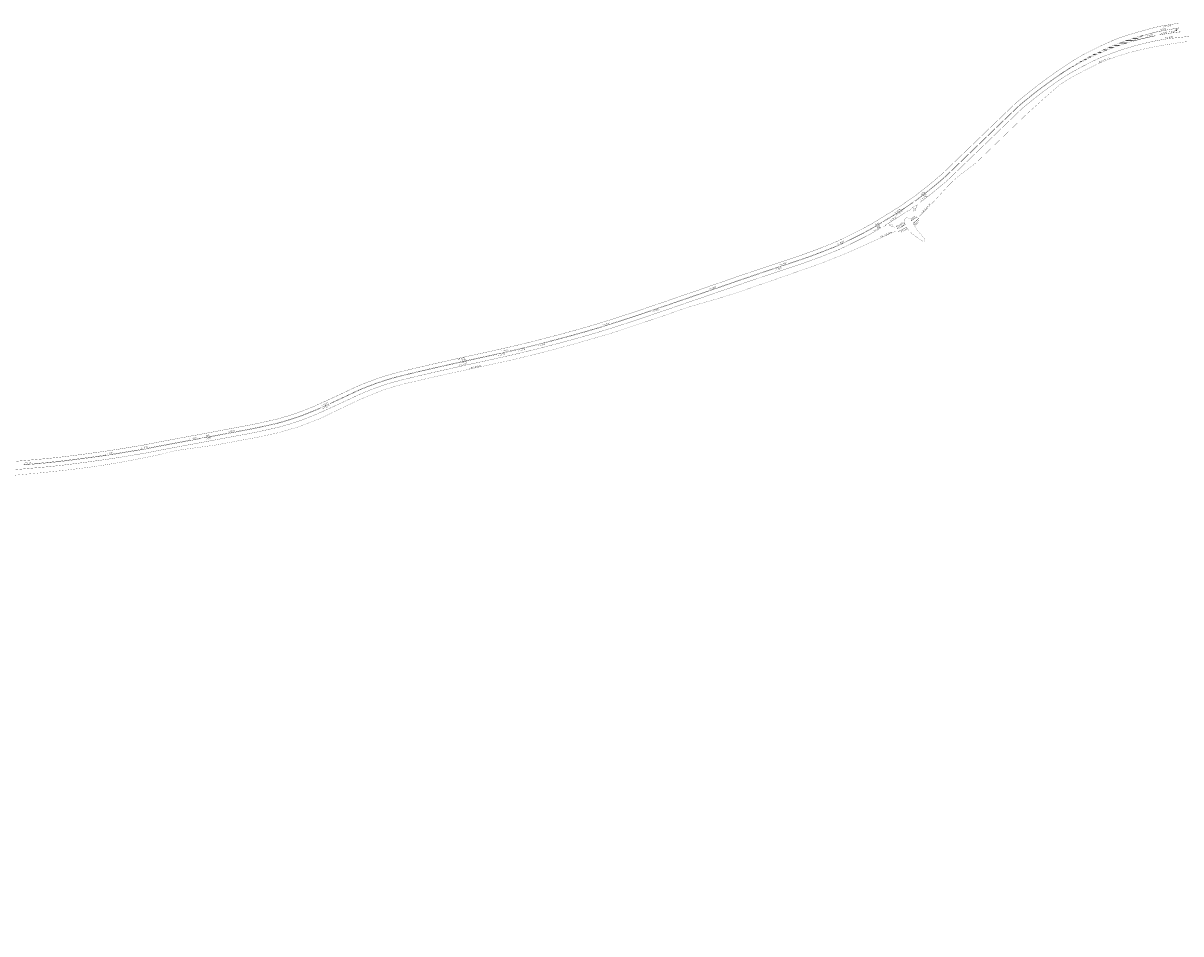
# Model space of a CAD drawing. Extents: x 117783 to 130571, y 447689 to 453929.
# Tile 18 of 22: x 126920 to 127776, y 451229 to 451902. Entities that reach past the tile are written whole.
import ezdxf

# ---------------------------------------------------------------- set-up
doc = ezdxf.new("R2010")
doc.units = 0
doc.header["$LTSCALE"] = 4
doc.header["$MEASUREMENT"] = 0
for name, pattern in [('030270', [0.75, 0.0675, -0.6825]), ('11', [0.5, 0.25, -0.25]), ('13', [1, 0.25, -0.75]), ('33', [1.5, 0.75, -0.75])]:
    doc.linetypes.add(name, pattern=pattern)
for name, color, linetype in [('TM-ASS-T_03-27_10', 7, '030270'), ('TM-L_03-27_10', 7, '030270'), ('TM-L_1-1_15', 7, '11'), ('TM-L_1-3_30', 7, '13'), ('TM-L_3-3_15', 7, '33'), ('TM-L_C_10', 7, 'CONTINUOUS'), ('TM-L_C_15', 7, 'CONTINUOUS'), ('TM-PIJL', 7, 'CONTINUOUS'), ('TM-SYMBOOL', 7, 'CONTINUOUS'), ('TM-SYMBOOL-LIJNEN', 7, 'CONTINUOUS'), ('TM-T025TEKST', 7, 'CONTINUOUS')]:
    doc.layers.add(name, color=color, linetype=linetype)
doc.styles.add('ISO', font='ISO')

# ---------------------------------------------------------------- blocks, each defined once
blk = doc.blocks.new('dbl')
at = {"layer": 'TM-SYMBOOL'}
blk.add_hatch(color=256, dxfattribs=at).paths.add_polyline_path([(0, 0), (0.5, 0), (0.5, 0.5), (0, 0.5)])
blk = doc.blocks.new('vobul')
at = {"layer": 'TM-PIJL'}
blk.add_hatch(color=256, dxfattribs=at).paths.add_polyline_path([(0, 0.08), (4.6, 0.08), (5.2, 0.67), (4, 0.67), (5.7, 0.98), (7.5, 0.67), (6.2, 0.67), (5.45, -0.08), (0, -0.08)])
blk = doc.blocks.new('dht')
at = {"layer": 'TM-SYMBOOL'}
blk.add_hatch(color=256, dxfattribs=at).paths.add_polyline_path([(0, 0), (0, 0.5), (0.47, 0.25)])

msp = doc.modelspace()

# ---------------------------------------------------------------- hatches: boundary and pattern name
at = {"layer": 'TM-SYMBOOL'}
for points in [[(127744.03, 451890.87), (127740.67, 451890.97, 0.001869), (127739.25, 451890.51), (127743.06, 451890.4)], [(127747.6, 451892.6), (127746.23, 451892.65, 0.002035), (127744.67, 451892.19), (127746.63, 451892.13)], [(127721.68, 451882.33), (127718.43, 451882.43, 0.00141), (127717.4, 451881.96), (127720.52, 451881.87, -0.001568)], [(127726.15, 451884.04), (127722.33, 451884.16, 0.001474), (127721.25, 451883.69), (127724.91, 451883.58, -0.001659)], [(127730.95, 451885.74), (127726.47, 451885.87, 0.001547), (127725.32, 451885.41), (127729.61, 451885.28, -0.001769)], [(127736.15, 451887.42), (127730.87, 451887.58, 0.001635), (127729.65, 451887.12), (127734.69, 451886.97, -0.001906)], [(127740.45, 451889.14), (127735.58, 451889.28, 0.00174), (127734.27, 451888.82), (127739.49, 451888.66)], [(127702.8, 451873.69), (127701.57, 451873.73, 0.001195), (127700.75, 451873.25), (127701.91, 451873.22, -0.001289)], [(127706.21, 451875.43), (127704.66, 451875.48, 0.001231), (127703.81, 451875), (127705.27, 451874.96, -0.001335)], [(127709.76, 451877.17), (127707.8, 451877.23, 0.001262), (127706.91, 451876.75), (127708.78, 451876.7, -0.001368)], [(127713.52, 451878.9), (127711.18, 451878.97, 0.001306), (127710.25, 451878.49), (127712.48, 451878.43, -0.001425)], [(127717.48, 451880.62), (127714.71, 451880.7, 0.001355), (127713.74, 451880.23), (127716.39, 451880.15, -0.001491)], [(127693.42, 451868.45), (127692.96, 451868.46, 0.001106), (127692.22, 451867.99), (127692.63, 451867.97, -0.001178)], [(127696.43, 451870.2), (127695.73, 451870.22, 0.001133), (127694.96, 451869.74), (127695.6, 451869.73, -0.001211)], [(127699.55, 451871.95), (127698.59, 451871.98, 0.001163), (127697.8, 451871.5), (127698.69, 451871.47, -0.001248)]]:
    msp.add_hatch(color=256, dxfattribs=at).paths.add_polyline_path(points)

# ---------------------------------------------------------------- linework, layer by layer
at = {"layer": 'TM-ASS-T_03-27_10', "const_width": 0.1, "flags": 128}
msp.add_lwpolyline([(127565.86, 451748.71), (127565.05, 451748.3), (127533.46, 451734.07), (127525.96, 451730.83), (127509.88, 451724.49), (127498.12, 451720.25, 0.005461), (127472.46, 451711.3), (127452.72, 451704.53), (127444.02, 451701.64), (127435.28, 451698.85), (127418.78, 451694.14, 0.008232), (127409.88, 451691.4), (127388.13, 451683.88), (127374.49, 451679.28), (127359.98, 451674.46), (127352.47, 451672.1), (127328.8, 451665.26), (127316.91, 451661.98), (127303.91, 451658.54, -0.003491), (127278.77, 451652.45), (127234.41, 451642.82), (127223.02, 451640.31), (127200.06, 451634.97), (127186.74, 451631.06), (127169.71, 451624.17, 0.004913), (127140.48, 451610.14), (127123.64, 451603.61), (127109.52, 451599.44), (127095.57, 451596.31), (127079.68, 451593.36), (127075.5, 451592.54), (127061.88, 451590.04), (127038.88, 451586.89), (127033.27, 451586.03), (127029.31, 451585.19, -0.005654), (127019.05, 451582.67), (127013.2, 451581.4, -0.003341), (126987.71, 451576.57, 0.005886), (126979.39, 451575.22), (126967.07, 451573.42), (126950.78, 451571.44), (126929.39, 451569.18, 0.002525), (126909.78, 451567.41), (126898.54, 451566.27), (126876.8, 451564.26, 0.003076), (126858.28, 451562.74), (126824.91, 451559.79), (126813.68, 451558.68), (126801.1, 451557.22, 0.006413), (126786.57, 451554.8, -0.011064), (126780.04, 451553.93), (126771.3, 451553.27), (126767.78, 451552.89), (126764.24, 451552.66), (126758.32, 451552.45), (126750.38, 451552.53), (126743.61, 451552.42), (126740.87, 451552.3), (126735.71, 451551.87, -0.001405), (126689.14, 451547.63), (126684.39, 451547.29), (126668.41, 451547), (126652.13, 451547.89), (126643.49, 451548.8), (126626.44, 451550.98), (126611.11, 451552.78, 0.002066), (126579.05, 451556.88), (126564.04, 451558.65), (126558.49, 451559.24), (126537.53, 451560.9), (126521.09, 451561.72), (126514.84, 451561.91, 0.002111), (126467.09, 451562.39), (126457.39, 451562.58), (126447.76, 451562.59), (126431.67, 451562.38), (126423.05, 451562), (126410.13, 451561.22, 0.006133), (126401.33, 451560.52), (126394.56, 451559.75), (126376.9, 451557.44), (126364.95, 451555.65, 0.002338), (126343.71, 451551.92, -0.00366), (126329.28, 451549.21, -0.005197), (126314.06, 451546.63), (126302.57, 451545.09), (126289.22, 451544.31), (126276.21, 451544.4), (126269.57, 451544.73, -0.008745), (126260.9, 451545.65), (126231.83, 451549.25), (126226.57, 451549.99), (126223.63, 451550.29), (126215.65, 451550.93), (126215.59, 451550.9, 0.008647), (126206.97, 451551.1), (126203.19, 451551.22), (126197.09, 451551.7), (126181.96, 451553.47), (126171.07, 451555.44, 0.004216), (126156.17, 451558.49), (126152.58, 451559.07), (126148.97, 451559.55), (126132.01, 451561.59), (126112.38, 451564.05), (126098.51, 451565.87), (126094.35, 451566.35), (126088.8, 451567.1), (126083.37, 451567.91, 0.002678), (126059.76, 451571.64), (126045.72, 451573.61), (126017.62, 451577.16), (125980.46, 451581.25), (125965.56, 451582.76), (125950.01, 451583.81), (125940.87, 451583.6), (125930.93, 451582.82), (125918.25, 451581.25), (125905.9, 451579.29, 0.004829), (125892.9, 451576.96, 0.013292), (125884.22, 451574.99, 0.013292), (125875.65, 451572.56, 0.00678), (125865.18, 451568.94), (125853.33, 451564.27), (125850.53, 451563.13, 0.010182), (125838.26, 451557.77), (125835.76, 451556.59), (125824.85, 451551.23), (125817.15, 451547.14, 0.014132), (125794.61, 451533.52), (125792.54, 451532.1), (125785.48, 451527.1, 0.012098), (125779.91, 451522.93, 0.003668), (125767.59, 451512.88), (125763.84, 451509.7), (125752.07, 451499.47), (125746.92, 451495.11), (125728.5, 451478.5), (125720.89, 451471.7), (125695.03, 451448.29), (125689.2, 451442.93), (125686.36, 451440.16), (125676.67, 451429.96), (125675.76, 451428.94), (125671.91, 451425.21), (125666.93, 451420.53), (125665.28, 451419.06), (125660.03, 451414.69), (125655.31, 451410.93), (125649.27, 451406.31), (125645.01, 451402.89), (125641.05, 451399.43), (125627.83, 451387.26, -0.00768), (125613.31, 451374.62), (125605.9, 451368.46), (125601.66, 451365.08, -0.008868), (125592.99, 451358.53), (125583.58, 451351.85, -0.008689), (125573.43, 451345.06, -0.018038), (125556.95, 451335.11, -0.00908), (125543.27, 451327.65), (125521.38, 451316.53), (125505.69, 451308.43), (125455.84, 451283.14), (125451.74, 451280.93, 0.013303), (125444.28, 451276.39, 0.012318), (125433.47, 451268.97), (125432.03, 451267.82), (125428.78, 451265.03), (125421.08, 451258.58), (125404.57, 451242.28), (125403.7, 451240.99, 0.055363), (125401.7, 451236.8), (125399.96, 451228.87)], format="xyb", dxfattribs=at)
at = {"layer": 'TM-L_03-27_10', "const_width": 0.1, "flags": 128}
msp.add_lwpolyline([(128363.32, 451875.54, 0.0141), (128357.9, 451876.82), (128354.96, 451877.39), (128346.08, 451878.96), (128344.56, 451879.2, 0.006531), (128334.81, 451880.34, 0.009379), (128328.6, 451880.84), (128326.32, 451880.93, -0.001408), (128290.49, 451881.25, 0.002251), (128247.83, 451882.16), (128217.33, 451882.94), (128199.16, 451883.16), (128160.03, 451884), (128137.55, 451884.39), (128080.16, 451885.6, -0.003127), (128064.59, 451885.83, 0.001076), (127995.72, 451887.2), (127961.28, 451887.78, 0.002435), (127938.3, 451887.93, 0.007283), (127925.78, 451887.39), (127916.72, 451887.22, -0.00897), (127901.59, 451887.29, -0.011856), (127892.58, 451887.6), (127877.64, 451888.93), (127870.48, 451889.35, 0.004306), (127848.38, 451890.05), (127844.43, 451890.1), (127825.43, 451890.17), (127812.14, 451889.98), (127797.25, 451889.41), (127788.64, 451888.92), (127778.06, 451887.99), (127774.41, 451887.51, 0.006207), (127762.38, 451885.55, 0.006628), (127752.22, 451883.64), (127748.07, 451882.74, 0.011657), (127737.78, 451880.19, 0.016678), (127726.87, 451876.78, 0.014909), (127717.56, 451873.26, 0.015669), (127709.62, 451869.58, 0.00456), (127696.4, 451862.72, 0.017855), (127689.1, 451858.43, 0.044464), (127684.23, 451854.81, 0.008425), (127670.03, 451842.27, 0.008797), (127660.04, 451833.2), (127654.25, 451827.62), (127632.46, 451806.65), (127626.72, 451801.13), (127623.88, 451798.45), (127621.14, 451796.26), (127617.52, 451793.69), (127614.07, 451791.12, 0.008208), (127608.24, 451786.19, 0.020918), (127602.67, 451780.71, -0.001297), (127592.71, 451769.82, -0.009669), (127584, 451760.91), (127582.37, 451759.29), (127580.95, 451758.02)], format="xyb", dxfattribs=at)
at = {"layer": 'TM-L_1-1_15', "const_width": 0.15, "flags": 128}
for points in [[(127555.3, 451755.26, 0.000327), (127564.16, 451760.68, 0.008204), (127570.78, 451764.99, -0.000523), (127577.98, 451769.89, -0.000523)], [(127555.48, 451754.96, 0.000327), (127564.34, 451760.38, 0.008207), (127570.97, 451764.7, -0.000523), (127578.18, 451769.6, -0.000523)], [(127557.12, 451752.6, 0.000322), (127565.86, 451757.94, 0.004877), (127569.86, 451760.51)], [(127522.16, 451737.82, 0.003644), (127526.68, 451739.92, 0.000004), (127526.69, 451739.93)]]:
    msp.add_lwpolyline(points, format="xyb", dxfattribs=at)
at = {"layer": 'TM-L_1-1_15', "const_width": 0.15}
for points in [[(127475.51, 451720.52), (127480.26, 451722.1)], [(127479.46, 451722.21), (127484.21, 451723.77)], [(127427.54, 451704.51), (127432.27, 451706.14)], [(127385.2, 451689.58), (127389.93, 451691.2)], [(127273.96, 451658.3), (127278.83, 451659.41)], [(127285.74, 451660.66), (127290.6, 451661.83)], [(127300.85, 451664.37), (127305.7, 451665.61)], [(127271.02, 451657.29), (127275.89, 451658.38)], [(127141.14, 451618.36), (127145.7, 451620.43)], [(127141.29, 451618.05), (127145.84, 451620.12)], [(127071.21, 451598.91), (127076.13, 451599.83)]]:
    msp.add_lwpolyline(points, dxfattribs=at)
msp.add_lwpolyline([(127348.68, 451678, 0.000877), (127353.45, 451679.49)], format="xyb", dxfattribs=at)
at = {"layer": 'TM-L_1-1_15', "flags": 128}
for points in [[(127044.98, 451594.02, 0.15, 0.15, 0), (127045.95, 451594.19, 0.15, 0.15, 0)], [(126982.79, 451582.94, 0.15, 0.15, -0.005993), (126983.99, 451583.1, 0.15, 0.15, 0.000518)], [(127009.41, 451587.25, 0.15, 0.15, -0.000298), (127010.6, 451587.49, 0.15, 0.15, -0.000298)], [(126920.38, 451575.7, 0.15, 0.15, 0), (126925.35, 451576.14, 0.15, 0.15, 0)], [(126920.43, 451575.34, 0.15, 0.15, 0), (126925.33, 451575.79, 0.15, 0.15, 0)]]:
    msp.add_lwpolyline(points, format="xyseb", dxfattribs=at)
at = {"layer": 'TM-L_1-3_30', "const_width": 0.3, "flags": 128}
msp.add_lwpolyline([(127756.64, 451892.59, 0.021259), (127740.11, 451888.6, 0.021259)], format="xyb", dxfattribs=at)
at = {"layer": 'TM-L_3-3_15', "const_width": 0.15, "flags": 128}
for points in [[(127774.5, 451901.82), (127770.73, 451901.33), (127761.61, 451899.9), (127756.75, 451898.82), (127744.16, 451895.43), (127735.54, 451892.84), (127730.68, 451891.22), (127725.33, 451889.14), (127715.53, 451884.71), (127705.93, 451879.93), (127702.09, 451877.88), (127695.04, 451873.68), (127685.27, 451867.16, 0.020379), (127662.92, 451850.53), (127658.97, 451847.34, 0.002123), (127654.82, 451843.9, 0.008187), (127652.37, 451841.67, -0.002627), (127646.31, 451835.89, 0.000367), (127624.5, 451814.93), (127599.71, 451791.04, -0.008528), (127592.18, 451784.6, -0.005257), (127585.39, 451779.14, 0.000731), (127579.45, 451774.49), (127577.46, 451773.03, 0.000978), (127569.15, 451767.39, -0.008174), (127562.63, 451763.14, 0.001357), (127550.76, 451755.86, -0.004729), (127546.63, 451753.39, -0.009638), (127539.86, 451749.68, -0.004642), (127525.44, 451742.51, -0.005225), (127519, 451739.55, -0.021768), (127482, 451726.09), (127471.75, 451722.66, 0.004036), (127435.19, 451710.19, -0.000248), (127382.75, 451692.15, -0.001658), (127370.76, 451688.1, -0.004972), (127344.44, 451679.69, -0.008837), (127314.87, 451671.38, -0.01307), (127264.27, 451659.12, -0.000054), (127245.8, 451655.11, -0.000012), (127235.01, 451652.68, 0.006693), (127198.1, 451644.07, 0.021424), (127182.53, 451639.51, 0.009075), (127170.31, 451634.9, 0.010132), (127165.77, 451632.98, -0.005987), (127134.49, 451618.52, -0.036292), (127107.45, 451609.22, -0.00124), (127093.95, 451606.22, -0.007693), (127084.06, 451604.23, 0.000312), (127048.75, 451597.63), (127041.05, 451596.23, 0.002406), (127028.96, 451593.96, 0.005081), (127008.54, 451590, 0.002476), (126990.98, 451587.11, -0.006986), (126971, 451584.17, -0.001628), (126954.57, 451582.02, -0.012476), (126929.83, 451579.42), (126914.35, 451578.05, 0.001121), (126884.26, 451575.41, 0.000189), (126868.73, 451574, 0.000101), (126857.43, 451572.98, -0.000091), (126840.62, 451571.45, -0.000578), (126822.66, 451569.81, 0.002523), (126805.77, 451568.36, 0.000588), (126785.71, 451566.52, -0.000683), (126769.27, 451565.04, -0.000506), (126753.63, 451563.67, 0.001572), (126741.59, 451562.6, -0.000204), (126716.18, 451560.3, -0.005175), (126691, 451558.07, -0.012424), (126681.4, 451557.41, -0.033589), (126655.91, 451557.62, -0.017019), (126637.87, 451559.52, -0.007877), (126611.01, 451562.95, 0.00916), (126595.63, 451564.94, -0.001409), (126574.21, 451567.64, 0.00568), (126565.9, 451568.6, 0.00276), (126552.21, 451569.98, 0.015186), (126524.41, 451571.59, -0.003445), (126504.05, 451572.14, 0.002503), (126486.62, 451572.45, -0.001644), (126468.81, 451572.71, 0.001881), (126455.2, 451572.8, 0.015552), (126422.68, 451572.22, 0.005682), (126409.63, 451571.44, 0.001328), (126398.58, 451570.43, 0.008502), (126385.76, 451568.89, 0.012178), (126363.16, 451565.5, 0.001748), (126325.33, 451558.65, -0.076065), (126265.16, 451555.52, -0.004836), (126234.5, 451559.17, 0.000181), (126222.66, 451560.62, -0.000284), (126174.48, 451566.53), (126154.6, 451568.99, -0.000723), (126147.87, 451569.85, 0.000014), (126133.31, 451571.68, 0.000013), (126116.42, 451573.8, -0.002906), (126103.8, 451575.34, 0.001294), (126086.28, 451577.49, 0.002151), (126064.1, 451580.33, 0.00071), (126045.12, 451582.71, 0.001996), (126022, 451585.55, -0.001872), (125968.75, 451592.24, 0.057986), (125925.06, 451592.18, 0.013398), (125903.92, 451589.12, 0.010524), (125896.03, 451587.64, 0.014709), (125879.23, 451583.75, 0.019767), (125860.43, 451577.84, 0.013179), (125844.56, 451571.49, 0.017546), (125826.3, 451563.07, 0.007701), (125810.81, 451554.95, 0.026208), (125790.49, 451542.38, 0.001729), (125786.64, 451539.68, 0.001729)], [(127797.2, 451893.04), (127788.37, 451892.63), (127782.18, 451892.15), (127767.11, 451890.53), (127765.14, 451890.27), (127757.38, 451888.94), (127747.97, 451886.86), (127739.72, 451884.66), (127730.96, 451881.94), (127722.12, 451878.79), (127718.34, 451877.28, 0.018551), (127707.16, 451872.15), (127703.06, 451870.02, 0.015025), (127699.01, 451867.82, 0.010615), (127695.33, 451865.78), (127688.94, 451861.96, 0.020732), (127682.07, 451857.27, 0.005921), (127674.4, 451851.7, 0.014794), (127666.77, 451845.81), (127662.82, 451842.61, 0.002079), (127658.8, 451839.28, 0.007908), (127656.58, 451837.25, 0.00335), (127650.57, 451831.45, 0.000367), (127628.76, 451810.5), (127603.88, 451786.51, -0.008402), (127596.24, 451779.99, -0.005537), (127589.24, 451774.34, -0.001754), (127583.06, 451769.54), (127582.92, 451769.44)]]:
    msp.add_lwpolyline(points, format="xyb", dxfattribs=at)
at = {"layer": 'TM-L_3-3_15', "flags": 128}
msp.add_lwpolyline([(125633.1, 451397.32, 0.15, 0.15, 0), (125634.24, 451398.33, 0.15, 0.15, 0), (125658.46, 451420.15, 0.15, 0.15, 0.000019), (125672.91, 451433.19, 0.15, 0.15, 0), (125676.01, 451436, 0.15, 0.15, 0), (125687.97, 451446.98, 0.15, 0.15, 0), (125691.67, 451450.34, 0.15, 0.15, 0), (125698.39, 451456.4, 0.15, 0.15, 0), (125705.09, 451462.41, 0.15, 0.15, 0), (125709.91, 451466.73, 0.15, 0.15, 0), (125715.5, 451471.79, 0.15, 0.15, 0), (125721.97, 451477.68, 0.15, 0.15, 0), (125727.97, 451483.15, 0.15, 0.15, -0.001449), (125739.97, 451493.84, 0.15, 0.15, -0.000002), (125749.78, 451502.51, 0.15, 0.15, -0.008544), (125760.91, 451512.11, 0.15, 0.15, -0.004252), (125772.48, 451521.56, 0.15, 0.15, -0.009125), (125781.65, 451528.52, 0.15, 0.15, -0.005632), (125794, 451537.33, 0.15, 0.15, -0.026191), (125813.76, 451549.55, 0.15, 0.15, -0.007697), (125829.07, 451557.58, 0.15, 0.15, -0.017573), (125846.97, 451565.83, 0.15, 0.15, -0.013179), (125862.54, 451572.06, 0.15, 0.15, -0.019709), (125880.82, 451577.81, 0.15, 0.15, -0.014711), (125897.27, 451581.61, 0.15, 0.15, -0.010584), (125904.94, 451583.06, 0.15, 0.15, -0.013409), (125925.77, 451586.07, 0.15, 0.15, -0.057926), (125968.01, 451586.13, 0.15, 0.15, 0.00187), (126021.27, 451579.44, 0.15, 0.15, -0.001997), (126044.36, 451576.61, 0.15, 0.15, -0.000711), (126063.33, 451574.22, 0.15, 0.15, -0.002156), (126085.51, 451571.39, 0.15, 0.15, -0.001296), (126103.02, 451569.24, 0.15, 0.15, 0.002898), (126115.68, 451567.69, 0.15, 0.15, -0.000013), (126132.54, 451565.57, 0.15, 0.15, -0.000014), (126147.09, 451563.75, 0.15, 0.15, 0.000467), (126153.84, 451562.88, 0.15, 0.15, 0), (126173.73, 451560.43, 0.15, 0.15, 0.000284), (126221.91, 451554.52, 0.15, 0.15, -0.000181), (126233.73, 451553.07, 0.15, 0.15, 0.004838), (126264.52, 451549.4, 0.15, 0.15, 0.076019), (126326.51, 451552.61, 0.15, 0.15, -0.001745), (126364.22, 451559.44, 0.15, 0.15, -0.012193), (126386.56, 451562.8, 0.15, 0.15, -0.008509), (126399.18, 451564.31, 0.15, 0.15, -0.00122), (126410.07, 451565.31, 0.15, 0.15, -0.005682), (126422.98, 451566.08, 0.15, 0.15, -0.015568), (126455.15, 451566.65, 0.15, 0.15, -0.001866), (126468.7, 451566.56, 0.15, 0.15, 0.001644), (126486.55, 451566.3, 0.15, 0.15, -0.002498), (126503.87, 451566, 0.15, 0.15, 0.003435), (126524.27, 451565.44, 0.15, 0.15, -0.015163), (126551.65, 451563.86, 0.15, 0.15, -0.002757), (126565.26, 451562.49, 0.15, 0.15, -0.005681), (126573.43, 451561.54, 0.15, 0.15, 0.001412), (126594.91, 451558.83, 0.15, 0.15, -0.00919), (126610.12, 451556.86, 0.15, 0.15, 0.007856), (126637.1, 451553.42, 0.15, 0.15, 0.016928), (126655.46, 451551.49, 0.15, 0.15, 0.033513), (126681.71, 451551.27, 0.15, 0.15, 0.012306), (126691.53, 451551.94, 0.15, 0.15, 0.00516), (126716.76, 451554.18, 0.15, 0.15, 0.000204), (126742.15, 451556.48, 0.15, 0.15, -0.001601), (126754.16, 451557.54, 0.15, 0.15, 0.000506), (126769.81, 451558.91, 0.15, 0.15, 0.000684), (126786.27, 451560.39, 0.15, 0.15, -0.000588), (126806.32, 451562.24, 0.15, 0.15, -0.002527), (126823.18, 451563.68, 0.15, 0.15, 0.000578), (126841.18, 451565.33, 0.15, 0.15, 0.000118), (126857.97, 451566.85, 0.15, 0.15, -0.000096), (126869.27, 451567.88, 0.15, 0.15, 0.003003), (126884.82, 451569.33, 0.15, 0.15, -0.001121), (126914.88, 451571.97, 0.15, 0.15, 0), (126930.34, 451573.34, 0.15, 0.15, 0.012459), (126955.35, 451575.97, 0.15, 0.15, 0.001627), (126971.8, 451578.13, 0.15, 0.15, 0.006993), (126991.98, 451581.1, 0.15, 0.15, -0.002498), (127009.63, 451584, 0.15, 0.15, -0.00512), (127030.09, 451587.97, 0.15, 0.15, -0.002411), (127042.15, 451590.23, 0.15, 0.15, 0), (127049.86, 451591.63, 0.15, 0.15, -0.000312), (127085.17, 451598.23, 0.15, 0.15, 0.007696), (127095.26, 451600.26, 0.15, 0.15, 0.001396), (127108.9, 451603.3, 0.15, 0.15, 0.036572), (127136.94, 451612.93, 0.15, 0.15, 0.005983), (127168.33, 451627.44, 0.15, 0.15, -0.009971), (127172.57, 451629.23, 0.15, 0.15, -0.009043), (127184.54, 451633.75, 0.15, 0.15, -0.021363), (127199.56, 451638.15, 0.15, 0.15, -0.006696), (127236.34, 451646.73, 0.15, 0.15, 0.000012), (127247.12, 451649.16, 0.15, 0.15, 0.000054), (127265.56, 451653.16, 0.15, 0.15, 0.013062), (127316.44, 451665.48, 0.15, 0.15, 0.008837), (127346.22, 451673.86, 0.15, 0.15, 0.004978), (127372.69, 451682.31, 0.15, 0.15, 0.00166), (127384.72, 451686.38, 0.15, 0.15, 0.000248), (127437.19, 451704.42, 0.15, 0.15, -0.004038), (127473.68, 451716.87, 0.15, 0.15, 0), (127483.89, 451720.29, 0.15, 0.15, 0.021892), (127521.49, 451733.98, 0.15, 0.15, 0.005248), (127528.07, 451737.01, 0.15, 0.15, 0.00466), (127542.65, 451744.26, 0.15, 0.15, 0.009719), (127549.69, 451748.11, 0.15, 0.15, 0.004811), (127554.04, 451750.72, 0, 0, 0)], format="xyseb", dxfattribs=at)
at = {"layer": 'TM-L_C_10', "const_width": 0.1, "flags": 128}
for points in [[(127774.85, 451898.59, 0.110254), (127693.78, 451868.99, 0.110254)], [(127774.87, 451898.39, 0.033524), (127748.63, 451893.11), (127738.23, 451888.05, 0.061639), (127693.93, 451868.75, 0.061639)], [(127775.18, 451895.54, 0.019716), (127759.55, 451893.34, 0.018757)], [(127775.2, 451895.34, 0.019717), (127759.58, 451893.15, 0.018757)], [(127576.26, 451756.02, 0.078192), (127575.51, 451756.89, 0.028217), (127574.57, 451757.57, 0.055914), (127573.64, 451758, 0.159939), (127572.5, 451757.96, 0.220149), (127571.49, 451757.04, 0.098557), (127571.22, 451755.62, 0.036314), (127571.32, 451754.45, 0.10829), (127571.85, 451753.2, 0.10829)], [(127572.93, 451750.75, 0.056714), (127574.44, 451748.58, 0.036789), (127577.92, 451745.5, 0.013995), (127584.87, 451740.79, 0.270272), (127585.83, 451740.73, 0.225626), (127586.39, 451741.51, 0.262198), (127586.05, 451742.52, -0.015411), (127582.5, 451746.89, -0.000135), (127580.66, 451749.24, -0.021011), (127579, 451751.63, 0.052843), (127577.68, 451753.69, 0.052843)]]:
    msp.add_lwpolyline(points, format="xyb", dxfattribs=at)
at = {"layer": 'TM-L_C_15', "const_width": 0.15, "flags": 128}
for points in [[(127693.78, 451868.99, 0.021197), (127680.19, 451859.89, 0.005898), (127672.49, 451854.3, 0.014749), (127664.73, 451848.31), (127660.79, 451845.11, 0.002102), (127656.69, 451841.72, 0.008059), (127654.36, 451839.58, 0.000355), (127648.32, 451833.8, 0.000367), (127626.51, 451812.84), (127601.67, 451788.9, -0.008469), (127594.1, 451782.43, -0.005433), (127587.21, 451776.87, 0.000443), (127581.15, 451772.14), (127579.19, 451770.7), (127578.81, 451770.45)], [(127693.93, 451868.75, 0.017009), (127680.39, 451859.61, 0.0059), (127672.69, 451854.02, 0.014754), (127664.96, 451848.04), (127661.01, 451844.84, 0.0021), (127656.92, 451841.46, 0.008043), (127654.6, 451839.33, 0.000355), (127648.56, 451833.54, 0.000367), (127626.75, 451812.59), (127601.91, 451788.65, -0.008476), (127594.32, 451782.16, -0.005433), (127587.42, 451776.6, 0.000443), (127581.36, 451771.86), (127579.39, 451770.42), (127579.01, 451770.16)], [(127481.2, 451722.42), (127483, 451723.02, 0.021831), (127520.32, 451736.61, 0.005239), (127526.83, 451739.6, 0.004651), (127541.33, 451746.81, 0.009681), (127548.25, 451750.59, 0.004795), (127552.54, 451753.17, 0.000063), (127554.23, 451754.2), (127554.63, 451754.44)], [(127527.59, 451740.36, 0.004359), (127541.17, 451747.13, 0.009677), (127548.08, 451750.9, 0.004794), (127552.35, 451753.47, 0.000063), (127554.05, 451754.5), (127554.44, 451754.74)], [(127485.16, 451724.08, 0.020521), (127520.18, 451736.93, 0.000859), (127521.25, 451737.41)], [(127390.87, 451691.53, 0.000214), (127436.25, 451707.14, -0.004037), (127472.77, 451719.6), (127474.57, 451720.2)], [(127433.22, 451706.47, 0.000014), (127436.14, 451707.47, -0.004037), (127472.66, 451719.93), (127478.51, 451721.89)], [(127354.41, 451679.79, 0.003258), (127371.67, 451685.37, 0.001659), (127383.68, 451689.43, 0.000203), (127426.6, 451704.19, 0.000203)], [(127306.66, 451665.87, 0.00234), (127315.7, 451668.26, 0.008837), (127345.38, 451676.61, 0.004975), (127371.78, 451685.04, 0.001659), (127383.79, 451689.1, 0.000002), (127384.25, 451689.26, 0.000002)], [(127279.81, 451659.64, 0.009238), (127315.61, 451668.6, 0.008837), (127345.28, 451676.94, 0.00046), (127347.73, 451677.7, 0.00046)], [(127276.87, 451658.6, 0.002028), (127284.77, 451660.43, 0.002028)], [(127291.57, 451662.07, 0.002142), (127299.88, 451664.13, 0.002142)], [(127146.61, 451620.85, 0.003899), (127166.98, 451630.37, -0.010057), (127171.38, 451632.23, -0.00906), (127183.48, 451636.79, -0.021396), (127198.79, 451641.28, -0.006695), (127235.64, 451649.87, 0.000012), (127246.42, 451652.31, 0.000054), (127264.88, 451656.31, 0.002076), (127272.98, 451658.08, 0.002076)], [(127146.75, 451620.53, 0.003898), (127167.12, 451630.05, -0.010048), (127171.51, 451631.9, -0.009058), (127183.59, 451636.46, -0.021392), (127198.88, 451640.94, -0.006695), (127235.71, 451649.53, 0.000012), (127246.5, 451651.96, 0.000054), (127264.95, 451655.97, 0.001302), (127270.04, 451657.07, 0.001302)], [(127053.49, 451595.24, -0.000275), (127084.65, 451601.06, 0.007695), (127094.64, 451603.07, 0.001241), (127108.16, 451606.07, 0.036546), (127135.79, 451615.57, 0.000873), (127140.38, 451617.63, 0.000873)], [(127077.11, 451600.01, -0.000066), (127084.58, 451601.4, 0.007694), (127094.57, 451603.41, 0.00124), (127108.08, 451606.41, 0.036534), (127135.65, 451615.89, 0.000872), (127140.23, 451617.95, 0.000872)], [(127053.42, 451595.58, -0.000149), (127070.23, 451598.73, -0.000149)]]:
    msp.add_lwpolyline(points, format="xyb", dxfattribs=at)
at = {"layer": 'TM-L_C_15', "const_width": 0.15}
for points in [[(127581.13, 451768.1, 0.163296), (127579.26, 451761.47)], [(127563.69, 451751.13, 0.194177), (127555.73, 451751.75, 0.194177)]]:
    msp.add_lwpolyline(points, format="xyb", dxfattribs=at)
at = {"layer": 'TM-L_C_15'}
for points in [[(126926.32, 451575.86, 0.15, 0.15, 0), (126930.1, 451576.21, 0.15, 0.15, 0.012467), (126954.98, 451578.82, 0.15, 0.15, 0.001627), (126971.42, 451580.98, 0.15, 0.15, 0.006989), (126991.51, 451583.93, 0.15, 0.15, -0.002488), (127009.11, 451586.83, 0.15, 0.15, -0.005102), (127029.56, 451590.79, 0.15, 0.15, -0.002409), (127041.63, 451593.05, 0.15, 0.15, 0), (127050.98, 451594.78, 0.15, 0.15, 0)], [(127011.38, 451587.65, 0.15, 0.15, -0.004517), (127029.49, 451591.14, 0.15, 0.15, -0.002408), (127041.57, 451593.4, 0.15, 0.15, 0), (127043.9, 451593.82, 0.15, 0.15, 0)], [(127046.81, 451594.35, 0.15, 0.15, 0), (127049.28, 451594.8, 0.15, 0.15, -0.00008), (127053.42, 451595.58, 0, 0, 0)], [(126926.31, 451576.22, 0.15, 0.15, 0), (126930.07, 451576.56, 0.15, 0.15, 0.012468), (126954.93, 451579.17, 0.15, 0.15, 0.001627), (126971.38, 451581.32, 0.15, 0.15, 0.00361), (126981.76, 451582.78, 0.15, 0.15, 0.00361)], [(126985.07, 451583.28, 0.15, 0.15, 0.002224), (126991.45, 451584.28, 0.15, 0.15, -0.002397), (127008.42, 451587.07, 0.15, 0.15, -0.002397)]]:
    msp.add_lwpolyline(points, format="xyseb", dxfattribs=at)
at = {"layer": 'TM-SYMBOOL-LIJNEN', "const_width": 0.1}
for points in [[(127568.15, 451752.62), (127567.68, 451753.51)], [(127568.68, 451752.9), (127568.21, 451753.79)], [(127569.21, 451753.18), (127568.75, 451754.06)], [(127569.74, 451753.46), (127569.28, 451754.34)], [(127569.48, 451753.32), (127569.29, 451753.67)], [(127570.27, 451753.74), (127569.81, 451754.62)], [(127570.01, 451753.6), (127569.82, 451753.95)], [(127570.8, 451754.01), (127570.34, 451754.9)], [(127570.54, 451753.87), (127570.35, 451754.23)], [(127571.07, 451754.15), (127570.88, 451754.51)], [(127576.52, 451756.85), (127575.91, 451757.64)], [(127576.28, 451756.67), (127576.04, 451756.98)], [(127576.99, 451757.22), (127576.38, 451758.01)], [(127576.76, 451757.03), (127576.51, 451757.35)], [(127577.47, 451757.58), (127576.86, 451758.38)], [(127577.23, 451757.4), (127576.99, 451757.72)], [(127577.94, 451757.95), (127577.33, 451758.74)], [(127577.71, 451757.77), (127577.46, 451758.08)], [(127578.42, 451758.32), (127577.81, 451759.11)], [(127578.18, 451758.13), (127577.94, 451758.45)], [(127578.89, 451758.68), (127578.28, 451759.48)], [(127578.66, 451758.5), (127578.41, 451758.82)], [(127579.13, 451758.87), (127578.89, 451759.18)], [(127579.32, 451753.48), (127579.96, 451752.71)], [(127579.55, 451753.67), (127579.81, 451753.36)], [(127579.79, 451753.86), (127580.42, 451753.09)], [(127580.02, 451754.05), (127580.27, 451753.74)], [(127580.25, 451754.24), (127580.88, 451753.47)], [(127580.48, 451754.43), (127580.74, 451754.12)], [(127580.72, 451754.62), (127581.35, 451753.85)], [(127580.95, 451754.81), (127581.2, 451754.5)], [(127581.18, 451755), (127581.81, 451754.23)], [(127581.41, 451755.19), (127581.67, 451754.88)], [(127565.49, 451751.23), (127565.03, 451752.11)], [(127565.22, 451751.09), (127565.04, 451751.44)], [(127566.02, 451751.51), (127565.56, 451752.39)], [(127565.76, 451751.37), (127565.57, 451751.72)], [(127566.55, 451751.79), (127566.09, 451752.67)], [(127566.29, 451751.65), (127566.1, 451752)], [(127567.08, 451752.06), (127566.62, 451752.95)], [(127566.82, 451751.93), (127566.63, 451752.28)], [(127567.62, 451752.34), (127567.15, 451753.23)], [(127567.35, 451752.2), (127567.16, 451752.56)], [(127567.88, 451752.48), (127567.7, 451752.84)], [(127568.41, 451752.76), (127568.23, 451753.11)], [(127568.69, 451748.02), (127568.87, 451747.66)], [(127568.94, 451753.04), (127568.76, 451753.39)], [(127568.96, 451748.15), (127569.41, 451747.26)], [(127569.23, 451748.29), (127569.41, 451747.93)], [(127569.49, 451748.42), (127569.95, 451747.53)], [(127569.76, 451748.56), (127569.94, 451748.2)], [(127570.03, 451748.7), (127570.48, 451747.81)], [(127570.29, 451748.83), (127570.48, 451748.48)], [(127570.56, 451748.97), (127571.02, 451748.08)], [(127570.83, 451749.11), (127571.01, 451748.75)], [(127571.1, 451749.24), (127571.55, 451748.35)], [(127571.36, 451749.38), (127571.54, 451749.02)], [(127571.63, 451749.52), (127572.08, 451748.63)], [(127571.9, 451749.65), (127572.08, 451749.3)], [(127572.16, 451749.79), (127572.62, 451748.9)], [(127572.43, 451749.93), (127572.61, 451749.57)], [(127572.7, 451750.06), (127573.15, 451749.17)], [(127572.97, 451750.2), (127573.15, 451749.84)], [(127578.63, 451752.91), (127578.88, 451752.6)], [(127578.86, 451753.1), (127579.49, 451752.33)], [(127579.09, 451753.29), (127579.34, 451752.98)]]:
    msp.add_lwpolyline(points, dxfattribs=at)

# ---------------------------------------------------------------- block references
at = {"layer": 'TM-PIJL', "rotation": 7.93204329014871}
msp.add_blockref('vobul', (127766.87, 451895.47), dxfattribs=at)
at = {"layer": 'TM-SYMBOOL'}
for name, p, rotation in [('dht', (127572.06, 451762.07), 304.0541911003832), ('dht', (127572.89, 451762.63), 304.0541911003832), ('dht', (127573.72, 451763.19), 304.0541911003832), ('dht', (127574.55, 451763.75), 304.0541911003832), ('dht', (127575.38, 451764.31), 304.0541911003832), ('dht', (127576.21, 451764.87), 304.0541911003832), ('dht', (127577.03, 451765.43), 304.0541911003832), ('dht', (127577.86, 451765.99), 304.0541911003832), ('dht', (127578.69, 451766.56), 304.0541911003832), ('dht', (127579.52, 451767.12), 304.0541911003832), ('dht', (127570.41, 451760.95), 304.0541911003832), ('dht', (127571.44, 451753.56), 117.6547450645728), ('dht', (127571.24, 451761.51), 304.0541911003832), ('dbl', (127577.07, 451756.01), 127.7038975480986), ('dbl', (127577.86, 451756.62), 127.7038975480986), ('dbl', (127577.51, 451754.2), 309.2959496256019), ('dbl', (127578.66, 451757.23), 127.7038975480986), ('dht', (127578.14, 451753.42), 309.3110125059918), ('dbl', (127578.28, 451754.83), 309.2959496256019), ('dbl', (127579.45, 451757.84), 127.7038975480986), ('dht', (127578.92, 451754.06), 309.3110125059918), ('dbl', (127579.06, 451755.46), 309.2959496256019), ('dbl', (127580.25, 451758.44), 127.7038975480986), ('dht', (127579.69, 451754.69), 309.3110125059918), ('dbl', (127579.83, 451756.1), 309.2959496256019), ('dht', (127580.47, 451755.32), 309.3110125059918), ('dbl', (127580.61, 451756.74), 309.2959496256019), ('dht', (127581.24, 451755.96), 309.3110125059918), ('dbl', (127581.39, 451757.38), 309.2959496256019), ('dht', (127566.12, 451750.77), 117.6547450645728), ('dbl', (127566.58, 451749.89), 117.5909761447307), ('dht', (127567.01, 451751.24), 117.6547450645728), ('dbl', (127566.74, 451748.16), 296.4174406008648), ('dbl', (127567.47, 451750.35), 117.5909761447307), ('dht', (127567.89, 451751.7), 117.6547450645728), ('dbl', (127567.63, 451748.61), 296.4174406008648), ('dbl', (127568.36, 451750.81), 117.5909761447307), ('dht', (127568.78, 451752.16), 117.6547450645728), ('dbl', (127568.52, 451749.07), 296.4174406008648), ('dbl', (127569.24, 451751.28), 117.5909761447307), ('dht', (127569.67, 451752.63), 117.6547450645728), ('dbl', (127569.41, 451749.52), 296.4174406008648), ('dbl', (127570.13, 451751.74), 117.5909761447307), ('dht', (127570.55, 451753.09), 117.6547450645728), ('dbl', (127570.3, 451749.98), 296.4174406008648), ('dbl', (127571.01, 451752.21), 117.5909761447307), ('dbl', (127571.19, 451750.43), 296.4174406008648), ('dbl', (127571.9, 451752.67), 117.5909761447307), ('dbl', (127572.08, 451750.88), 296.4174406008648)]:
    msp.add_blockref(name, p, dxfattribs=dict(at, rotation=rotation))

# ---------------------------------------------------------------- texts
at = {"layer": 'TM-T025TEKST', "style": 'ISO'}
for s, rotation, p in [('3-3 (0,15)', 8.19352, (127762.7, 451898.85)), ('1-3 (0,30)', 12.2585, (127749.31, 451891.59)), ('3x(0,10)', 9.73175, (127760.36, 451896.53)), ('3x(0,10)', 9.73175, (127760.95, 451893.92)), ('3-3 (0,15)', 7.11955, (127764.01, 451890.53)), ('0,30-2,70 (0,10)', 21.98333, (127715.3, 451872.62)), ('3-3 (0,15)', 37.58161, (127583.74, 451770.55)), ('(0,15)', 37.94893, (127584.05, 451775.02)), ('(0,15)', 37.94893, (127585.28, 451773.41)), ('1-1 (0,15)', 32.82424, (127564.27, 451761.28)), ('1-1 (0,15)', 32.82424, (127565.33, 451759.58)), ('(0,15)', 80.70562, (127578.68, 451762.63)), ('0,30-2,70 (0,10)', 45.31928, (127584.28, 451761.52)), ('(0,15)', 31.8944, (127549.77, 451752.43)), ('(0,15)', 352.40975, (127559.35, 451752.73)), ('1-1 (0,15)', 31.35278, (127560.93, 451755.43)), ('3-3 (0,15)', 31.35278, (127548.87, 451748.09)), ('(0,15)', 31.8944, (127550.81, 451750.69)), ('0,30-2,70 (0,10)', 23.65876, (127553.66, 451743.41)), ('1-1 (0,15)', 25.01893, (127521.65, 451738.19)), ('1-1 (0,15)', 18.10892, (127475.73, 451719.09)), ('1-1 (0,15)', 18.10892, (127479.09, 451722.68)), ('1-1 (0,15)', 18.95433, (127427.21, 451704.95)), ('1-1 (0,15)', 18.95433, (127385.4, 451688.24)), ('1-1 (0,15)', 17.31517, (127348.29, 451678.38)), ('1-1 (0,15)', 12.83363, (127273.61, 451658.83)), ('1-1 (0,15)', 13.52969, (127285.79, 451659.32)), ('1-1 (0,15)', 14.29572, (127300.95, 451663.01)), ('3-3 (0,15)', 12.83363, (127241, 451652.84)), ('(0,15)', 12.83363, (127244.23, 451652.21)), ('(0,15)', 12.83363, (127244.64, 451650.47)), ('1-1 (0,15)', 12.83363, (127271.06, 451655.86)), ('3-3 (0,15)', 12.83363, (127242.05, 451648.45)), ('0,30-2,70 (0,10)', 12.17523, (127249.59, 451646.43)), ('1-1 (0,15)', 24.26146, (127140.69, 451618.79)), ('1-1 (0,15)', 24.26146, (127141.64, 451616.68)), ('1-1 (0,15)', 10.43278, (127070.87, 451599.42)), ('1-1 (0,15)', 8.9908, (127042.83, 451594.27)), ('(0,15)', 10.70694, (127055.1, 451596.39)), ('(0,15)', 10.70694, (127055.48, 451594.4)), ('1-1 (0,15)', 8.9908, (126980.77, 451583.02)), ('1-1 (0,15)', 8.9908, (127006.9, 451587.43)), ('1-1 (0,15)', 5.09347, (126920.28, 451576.22))]:
    msp.add_text(s, height=0.9, rotation=rotation, dxfattribs=at).set_placement(p)

doc.saveas('drawing.dxf')
